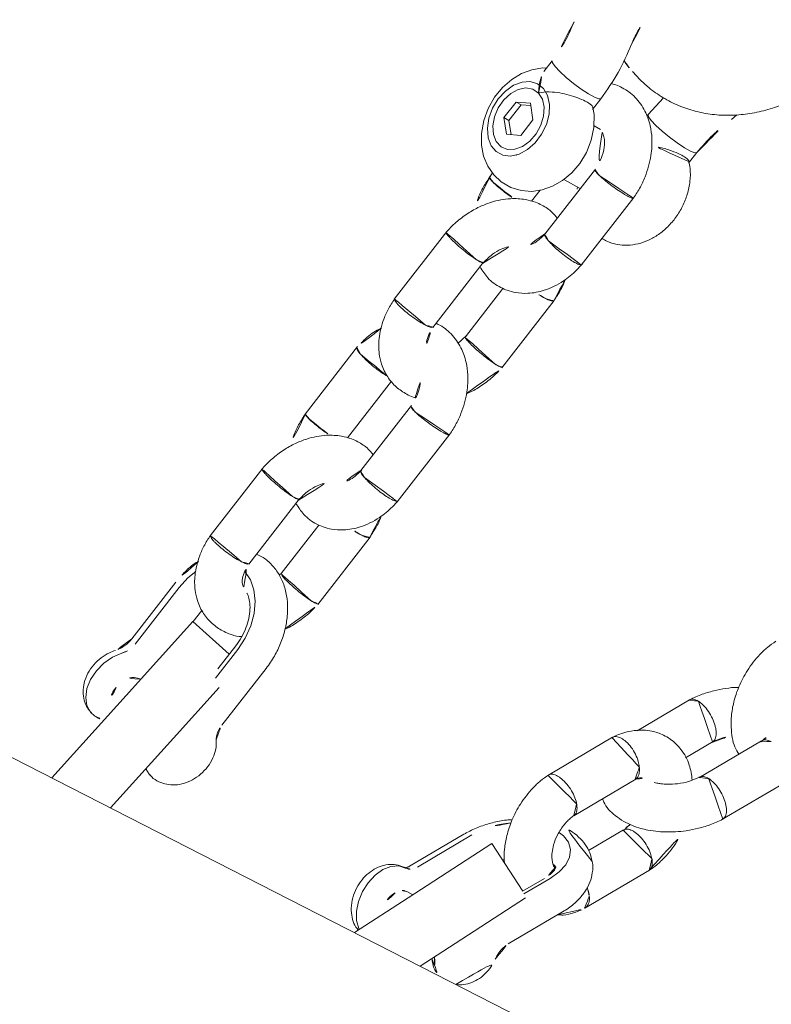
# Model space of a CAD drawing. Extents: x 5459245 to 5462690, y 5971016 to 5972523.
# Tile 80 of 136: x 5462451.0061 to 5462451.1002, y 5972212.3004 to 5972212.4238. Entities that reach past the tile are written whole.
import ezdxf

# ---------------------------------------------------------------- set-up
doc = ezdxf.new("R2010")
doc.units = 0
doc.layers.add('A_MAŁA ARCHITEKTURA', color=195, linetype='CONTINUOUS', lineweight=9)

# ---------------------------------------------------------------- blocks, each defined once
blk = doc.blocks.new('A$C43995eb0')
at = {"layer": 'A_MAŁA ARCHITEKTURA', "linetype": 'Continuous'}
for p, q in [((3380.14, -390.59), (3380.14, -1209.52)), ((3346.51, -1065.47), (3338.56, -1060.41)), ((3335.56, -1065.62), (3343.22, -1070.49)), ((3341.78, -1073.13), (3338.35, -1070.95)), ((3364.29, -1075.77), (3356.34, -1070.72)), ((3335.06, -1075.96), (3341.5, -1080.06)), ((3353.33, -1075.91), (3357.64, -1078.65)), ((3354.6, -1082.29), (3346.97, -1077.44)), ((3372.64, -1082.3), (3365.97, -1078.05)), ((3366.16, -1083.41), (3362.93, -1081.35)), ((3343.64, -1082.43), (3351.59, -1087.49)), ((3363.27, -1081.99), (3365.93, -1083.68)), ((3366.5, -1082.97), (3377.21, -1089.15)), ((3365.94, -1083.67), (3362.38, -1089.83)), ((3363.59, -1087.73), (3363.42, -1087.54)), ((3377.21, -1089.15), (3380.14, -1090.84)), ((3362.38, -1089.83), (3373.21, -1096.08)), ((3362.55, -1092.55), (3369.23, -1096.8)), ((3362.91, -1093.48), (3369.58, -1097.72)), ((3372.6, -1095.73), (3372.57, -1096.57)), ((3373.21, -1096.08), (3380.14, -1100.08)), ((3267.93, -1104.4), (3267.11, -1104.06)), ((3275.26, -1106.68), (3273.6, -1106.36)), ((3292.75, -1112.83), (3282.22, -1110.81)), ((3269.39, -1113.21), (3272.15, -1113.96)), ((3308.75, -1115.84), (3298.22, -1113.83)), ((3272.15, -1113.96), (3272.36, -1114)), ((3268.24, -1118.17), (3268.73, -1116.81)), ((3281.22, -1116.73), (3291.35, -1118.66)), ((3284.18, -1119.65), (3284.27, -1117.31)), ((3276.53, -1118.4), (3276.49, -1119.35)), ((3329.64, -1119.87), (3319.11, -1117.86)), ((3274.73, -1120.45), (3273.07, -1120.14)), ((3299.81, -1120.24), (3307.35, -1121.68)), ((3345.64, -1122.89), (3335.11, -1120.88)), ((3288.45, -1122.04), (3286.74, -1121.71)), ((3307.2, -1121.65), (3308.53, -1122.13)), ((3308.18, -1125.84), (3298.05, -1123.91)), ((3318.11, -1123.78), (3328.24, -1125.71)), ((3275.98, -1126.04), (3275.94, -1126.08)), ((3364.57, -1126.69), (3355.73, -1125)), ((3277.58, -1127.73), (3279.3, -1126.51)), ((3281.72, -1126.96), (3279.3, -1126.51)), ((3281.72, -1126.96), (3282.42, -1128.65)), ((3284.21, -1126.4), (3284.17, -1126.35)), ((3325.34, -1129.08), (3316.52, -1127.4)), ((3336.7, -1127.29), (3344.24, -1128.73)), ((3366.49, -1126.49), (3366.46, -1126.51)), ((3271.62, -1127.73), (3273.27, -1128.04)), ((3278.28, -1129.41), (3277.58, -1127.73)), ((3277.83, -1127.55), (3278.31, -1128.69)), ((3282.42, -1128.65), (3280.7, -1129.87)), ((3280.73, -1129.15), (3282.2, -1128.11)), ((3287.54, -1127.97), (3288.24, -1128.1)), ((3278.31, -1128.69), (3278.28, -1129.41)), ((3280.7, -1129.87), (3278.28, -1129.41)), ((3278.31, -1128.69), (3280.73, -1129.15)), ((3280.73, -1129.15), (3280.7, -1129.87)), ((3296.65, -1129.75), (3307.19, -1131.76)), ((3344.09, -1128.69), (3344.57, -1128.87)), ((3354.89, -1129.67), (3358.49, -1130.36)), ((3359.66, -1130.1), (3355.19, -1129.25)), ((3360.5, -1129.14), (3368.78, -1131.36)), ((3345.07, -1132.89), (3334.94, -1130.95)), ((3356.22, -1129.92), (3354.63, -1135.85)), ((3343.49, -1132.2), (3343.52, -1132.59)), ((3368.78, -1131.36), (3380.14, -1134.4)), ((3314.59, -1133.14), (3325.13, -1135.15)), ((3354.64, -1135.82), (3352.89, -1135.48)), ((3354.63, -1135.85), (3366.71, -1139.08)), ((3333.54, -1136.79), (3344.08, -1138.8)), ((3351.62, -1139.33), (3360.46, -1141.01)), ((3366.71, -1139.08), (3380.14, -1142.68)), ((3368.81, -1139.68), (3368.82, -1139.65)), ((3351.22, -1139.99), (3360.06, -1141.68))]:
    blk.add_line(p, q, dxfattribs=at)
at = {"layer": 'A_MAŁA ARCHITEKTURA', "linetype": 'Continuous', "flags": 128}
for points in [[(3362.93, -1081.35), (3361.7, -1080.71), (3360.52, -1080.39), (3359.46, -1080.39), (3358.56, -1080.73), (3357.87, -1081.37), (3357.43, -1082.3), (3357.3, -1082.89)], [(3370.02, -1098.06), (3370.18, -1098.95), (3370.68, -1099.78), (3371.49, -1100.5), (3372.55, -1101.06), (3373.79, -1101.41), (3375.11, -1101.54), (3376.43, -1101.43), (3377.65, -1101.09), (3378.68, -1100.55), (3379.45, -1099.84), (3379.53, -1099.73)], [(3273.6, -1106.37), (3273.74, -1106.59), (3273.8, -1107.16), (3273.77, -1108.03), (3273.65, -1109.11), (3273.45, -1110.29), (3273.2, -1111.45), (3272.91, -1112.49), (3272.62, -1113.3), (3272.36, -1113.81), (3272.15, -1113.96)], [(3272.75, -1127.94), (3272.96, -1128.41), (3273.76, -1129.49), (3274.78, -1130.42), (3276.01, -1131.18), (3277.42, -1131.75), (3278.96, -1132.08), (3280.57, -1132.16), (3282.18, -1131.96), (3283.74, -1131.49), (3285.04, -1130.81), (3286.15, -1129.94), (3287.03, -1128.91), (3287.66, -1127.75), (3288.02, -1126.51), (3288.09, -1125.12), (3287.85, -1123.79), (3287.34, -1122.57), (3286.58, -1121.48), (3285.59, -1120.53), (3284.39, -1119.74), (3283, -1119.15), (3281.47, -1118.78), (3279.87, -1118.67), (3278.25, -1118.83), (3276.68, -1119.26), (3275.22, -1119.99), (3274.5, -1120.54), (3274.5, -1120.54)], [(3273.06, -1120.13), (3273.07, -1120.14), (3273.21, -1120.36), (3273.27, -1120.93), (3273.23, -1121.8), (3273.11, -1122.88), (3272.92, -1124.06), (3272.66, -1125.22), (3272.38, -1126.26), (3272.09, -1127.08), (3271.83, -1127.58), (3271.61, -1127.73), (3271.61, -1127.73)], [(3276.55, -1130.64), (3277.65, -1131.21), (3278.93, -1131.57), (3280.29, -1131.67), (3281.62, -1131.51), (3282.84, -1131.11), (3283.84, -1130.49), (3284.56, -1129.7), (3284.94, -1128.8), (3284.96, -1127.85), (3284.61, -1126.93), (3283.91, -1126.1), (3282.93, -1125.42), (3281.73, -1124.95), (3280.4, -1124.72), (3279.04, -1124.75), (3277.75, -1125.03), (3276.63, -1125.55), (3275.76, -1126.26), (3275.2, -1127.11), (3275, -1128.05), (3275.17, -1128.99), (3275.7, -1129.88), (3276.55, -1130.64)], [(3275.99, -1127.42), (3275.87, -1128.27), (3276.13, -1129.12), (3276.73, -1129.88), (3277.62, -1130.49), (3278.72, -1130.9), (3279.93, -1131.07), (3281.15, -1130.98), (3282.27, -1130.64), (3283.19, -1130.08), (3283.82, -1129.36), (3284.12, -1128.53), (3284.04, -1127.67), (3283.61, -1126.86), (3282.86, -1126.16), (3281.85, -1125.65), (3280.68, -1125.36), (3279.45, -1125.32), (3278.27, -1125.54), (3277.24, -1125.99), (3276.45, -1126.64), (3275.99, -1127.42)], [(3355.19, -1129.25), (3353.53, -1129.07), (3351.85, -1129.14), (3350.26, -1129.48), (3348.83, -1130.06), (3347.62, -1130.85), (3346.7, -1131.81), (3346.12, -1132.89)], [(3374.24, -1131.87), (3374.17, -1132.03), (3373.75, -1132.69)], [(3348.91, -1138.38), (3350.04, -1138.89), (3351.62, -1139.33)], [(3362.24, -1141.96), (3363.21, -1142.77), (3364.36, -1143.4), (3365.64, -1143.81), (3366.93, -1143.96), (3368.16, -1143.85), (3369.22, -1143.48), (3370.06, -1142.89), (3370.6, -1142.1), (3370.79, -1141.38)]]:
    blk.add_lwpolyline(points, dxfattribs=at)
at = {"layer": 'A_MAŁA ARCHITEKTURA', "linetype": 'Continuous'}
for centre, radius, start, end in [((3369.35, -1082.4), 12.22, 211.9909, 236.2066), ((3376.91, -1086.34), 3.7, 291.9558, 330.9158), ((3374.01, -1096.55), 1.43, 180.6425, 243.6657), ((3368.52, -1098.13), 1.51, 2.5848, 61.955), ((3375.14, -1094.84), 3.47, 239.4406, 294.1323), ((3366.56, -1138.1), 2.54, 185.9221, 266.1192), ((3367.05, -1138.77), 1.98, 250.4557, 332.6063), ((3359.85, -1144.33), 3.37, 44.6997, 79.6154)]:
    blk.add_arc(centre, radius, start, end, dxfattribs=at)
for points, knots in [([(3335.67, -1065.62), (3335.59, -1065.6), (3335.34, -1065.51), (3335.14, -1065.1), (3335.07, -1064.68), (3335.07, -1064.48), (3335.07, -1064.47)], [0, 0, 0, 0, 0.210361, 0.650161, 0.982436, 1, 1, 1, 1]), ([(3334.96, -1065.27), (3334.95, -1065.27), (3334.9, -1065.31), (3335.02, -1065.34), (3335.25, -1065.45), (3335.49, -1065.58), (3335.61, -1065.64)], [0, 0, 0, 0, 0.070148, 0.485612, 0.754957, 1, 1, 1, 1]), ([(3346.48, -1065.45), (3346.33, -1065.39), (3346.02, -1065.27), (3345.49, -1065.43), (3345.04, -1065.68), (3344.7, -1065.94), (3344.25, -1066.35), (3343.71, -1066.99), (3343.18, -1067.86), (3342.87, -1068.68), (3342.78, -1069.16), (3342.76, -1069.35), (3342.76, -1069.36)], [0, 0, 0, 0, 0.137407, 0.274788, 0.342726, 0.410658, 0.478591, 0.615935, 0.753296, 0.890708, 0.994512, 1, 1, 1, 1]), ([(3351.04, -1080.03), (3351.15, -1079.93), (3351.78, -1079.32), (3352.19, -1077.98), (3352.41, -1076.43), (3352.37, -1075.22), (3352.21, -1074.14), (3351.95, -1073.06), (3351.47, -1071.7), (3350.75, -1070.24), (3349.83, -1068.81), (3348.86, -1067.58), (3347.68, -1066.36), (3346.8, -1065.69), (3346.34, -1065.35)], [0, 0, 0, 0, 0.029869, 0.175406, 0.257702, 0.331603, 0.394991, 0.449041, 0.525965, 0.643886, 0.718419, 0.803337, 0.898722, 1, 1, 1, 1]), ([(3323.61, -1069.69), (3323.99, -1069.89), (3324.74, -1070.29), (3326.35, -1070.86), (3328.4, -1071.25), (3330.73, -1071.28), (3332.74, -1070.97), (3334.41, -1070.45), (3336.12, -1069.61), (3337.53, -1068.63), (3338.14, -1067.66), (3338.32, -1067.37)], [0, 0, 0, 0, 0.082728, 0.164067, 0.31454, 0.449759, 0.570138, 0.675931, 0.767263, 0.930269, 1, 1, 1, 1]), ([(3338.46, -1070.98), (3338.1, -1070.7), (3337.43, -1070.2), (3336.87, -1069.44), (3336.62, -1069.09)], [0, 0, 0, 0, 0.534143, 1, 1, 1, 1]), ([(3343.14, -1070.4), (3343.11, -1070.39), (3342.91, -1070.32), (3342.78, -1069.95), (3342.75, -1069.57), (3342.76, -1069.37), (3342.76, -1069.36)], [0, 0, 0, 0, 0.123094, 0.611499, 0.980495, 1, 1, 1, 1]), ([(3356.49, -1070.8), (3356.11, -1070.6), (3355.36, -1070.21), (3353.75, -1069.65), (3351.97, -1069.26), (3350.62, -1069.29), (3350.12, -1069.3)], [0, 0, 0, 0, 0.20602, 0.408582, 0.783311, 1, 1, 1, 1]), ([(3343.1, -1070.45), (3343.46, -1070.73), (3344.19, -1071.29), (3345.08, -1072.44), (3345.7, -1073.5), (3346.04, -1074.31), (3346.21, -1074.86), (3346.27, -1075.1), (3346.29, -1075.2)], [0, 0, 0, 0, 0.237838, 0.485596, 0.683795, 0.831723, 0.929885, 1, 1, 1, 1]), ([(3356.37, -1070.78), (3356.27, -1070.73), (3356.03, -1070.6), (3355.53, -1070.73), (3355.14, -1070.96), (3354.96, -1071.09), (3354.95, -1071.1)], [0, 0, 0, 0, 0.2789496, 0.6805674, 0.9839595, 1, 1, 1, 1]), ([(3330.87, -1071.2), (3330.91, -1071.27), (3331.13, -1071.74), (3331.75, -1072.62), (3332.7, -1073.85), (3333.88, -1075.08), (3334.77, -1075.74), (3335.22, -1076.08)], [0, 0, 0, 0, 0.035101, 0.237048, 0.467136, 0.725585, 1, 1, 1, 1]), ([(3338.44, -1071), (3338.29, -1070.94), (3337.99, -1070.82), (3337.46, -1070.99), (3337.01, -1071.24), (3336.67, -1071.49), (3336.21, -1071.9), (3335.67, -1072.54), (3335.14, -1073.42), (3334.83, -1074.23), (3334.74, -1074.71), (3334.72, -1074.91), (3334.72, -1074.92)], [0, 0, 0, 0, 0.136923, 0.27439, 0.342363, 0.410324, 0.478286, 0.615689, 0.753124, 0.890625, 0.994509, 1, 1, 1, 1]), ([(3343.87, -1071.1), (3343.34, -1071.47), (3342.17, -1072.28), (3341.05, -1073.98), (3340.54, -1075.61), (3340.46, -1077.08), (3340.68, -1078.59), (3341.42, -1080.18), (3342.4, -1081.36), (3343.13, -1082.05), (3343.56, -1082.36), (3343.76, -1082.52)], [0, 0, 0, 0, 0.135311, 0.297931, 0.439539, 0.5122, 0.630197, 0.795907, 0.896083, 0.950173, 1, 1, 1, 1]), ([(3353.39, -1075.89), (3353.31, -1075.86), (3353.08, -1075.76), (3352.95, -1075.37), (3352.91, -1074.92), (3352.94, -1074.53), (3353.05, -1073.97), (3353.31, -1073.21), (3353.81, -1072.32), (3354.37, -1071.6), (3354.77, -1071.24), (3354.94, -1071.11), (3354.95, -1071.1)], [0, 0, 0, 0, 0.078835, 0.225554, 0.298102, 0.370637, 0.443173, 0.589824, 0.736508, 0.883264, 0.994139, 1, 1, 1, 1]), ([(3335.09, -1075.95), (3335.06, -1075.94), (3334.87, -1075.87), (3334.74, -1075.51), (3334.71, -1075.12), (3334.72, -1074.93), (3334.72, -1074.92)], [0, 0, 0, 0, 0.104882, 0.603454, 0.980087, 1, 1, 1, 1]), ([(3352.35, -1075.51), (3352.36, -1075.52), (3352.57, -1075.57), (3352.96, -1075.73), (3353.31, -1075.9), (3353.49, -1076)], [0, 0, 0, 0, 0.027277, 0.486228, 1, 1, 1, 1]), ([(3364.3, -1075.79), (3364.16, -1075.71), (3363.86, -1075.55), (3363.27, -1075.65), (3362.84, -1075.86), (3362.65, -1075.98), (3362.64, -1075.99)], [0, 0, 0, 0, 0.344388, 0.709557, 0.985415, 1, 1, 1, 1]), ([(3347, -1077.46), (3346.93, -1077.4), (3346.67, -1077.2), (3346.52, -1076.91), (3346.46, -1076.81), (3346.5, -1076.75), (3346.5, -1076.75)], [0, 0, 0, 0, 0.187021, 0.655505, 0.962362, 1, 1, 1, 1]), ([(3365.97, -1078.05), (3365.71, -1077.9), (3364.98, -1077.46), (3363.77, -1076.96), (3362.39, -1076.66), (3361.1, -1076.64), (3359.88, -1076.93), (3359.04, -1077.28), (3358.68, -1077.6), (3358.65, -1077.63)], [0, 0, 0, 0, 0.106179, 0.305728, 0.482742, 0.649788, 0.80904, 0.981714, 1, 1, 1, 1]), ([(3361.84, -1076.7), (3361.92, -1076.61), (3362.16, -1076.32), (3362.45, -1076.12), (3362.63, -1076), (3362.64, -1075.99)], [0, 0, 0, 0, 0.311588, 0.965438, 1, 1, 1, 1]), ([(3366.57, -1078.44), (3366.48, -1078.22), (3366.22, -1077.59), (3365.53, -1076.84), (3364.8, -1076.16), (3364.38, -1075.84), (3364.17, -1075.69)], [0, 0, 0, 0, 0.204091, 0.594752, 0.805687, 1, 1, 1, 1]), ([(3343.72, -1082.43), (3343.64, -1082.39), (3343.41, -1082.28), (3343.28, -1081.9), (3343.23, -1081.44), (3343.26, -1081.06), (3343.37, -1080.51), (3343.66, -1079.76), (3344.2, -1078.89), (3344.81, -1078.2), (3345.24, -1077.86), (3345.43, -1077.74), (3345.44, -1077.73)], [0, 0, 0, 0, 0.0677727, 0.2162437, 0.2896663, 0.3630827, 0.4364991, 0.5849313, 0.7333806, 0.8818849, 0.9940688, 1, 1, 1, 1]), ([(3347.02, -1077.51), (3346.9, -1077.44), (3346.62, -1077.29), (3346.06, -1077.4), (3345.64, -1077.61), (3345.45, -1077.73), (3345.44, -1077.73)], [0, 0, 0, 0, 0.305655, 0.69238, 0.984556, 1, 1, 1, 1]), ([(3358.65, -1077.63), (3358.36, -1077.87), (3357.76, -1078.35), (3357.1, -1079.36), (3356.65, -1080.53), (3356.43, -1081.71), (3356.46, -1082.52), (3356.48, -1082.87)], [0, 0, 0, 0, 0.189576, 0.398266, 0.609845, 0.831513, 1, 1, 1, 1]), ([(3361.42, -1081.34), (3361.43, -1081.37), (3361.47, -1081.52), (3361.4, -1081.63), (3361.02, -1082.01), (3360.54, -1082.33), (3359.9, -1082.64), (3358.93, -1082.92), (3357.6, -1083.05), (3356.41, -1082.92), (3355.54, -1082.69), (3354.97, -1082.48), (3354.62, -1082.3), (3354.44, -1082.21)], [0, 0, 0, 0, 0.065449, 0.266534, 0.346926, 0.402741, 0.478834, 0.575875, 0.694226, 0.833984, 0.885581, 0.939567, 1, 1, 1, 1]), ([(3361.22, -1081.81), (3361.22, -1081.78), (3361.24, -1081.54), (3361.34, -1081.37), (3361.38, -1081.32), (3361.38, -1081.32), (3361.38, -1081.32)], [0, 0, 0, 0, 0.068221, 0.493814, 0.939982, 1, 1, 1, 1]), ([(3361.33, -1081.35), (3361.33, -1081.35), (3361.33, -1081.35), (3361.44, -1081.31), (3361.84, -1081.34), (3362.47, -1081.53), (3363.01, -1081.84), (3363.27, -1081.99)], [0, 0, 0, 0, 0.0959329, 0.3361458, 0.5505498, 0.7767474, 1, 1, 1, 1]), ([(3351.56, -1087.44), (3351.53, -1087.43), (3351.34, -1087.39), (3351.15, -1087.02), (3351.07, -1086.48), (3351.14, -1085.82), (3351.34, -1085.08), (3351.78, -1084.17), (3352.36, -1083.33), (3352.83, -1082.86), (3353.08, -1082.66), (3353.12, -1082.63), (3353.13, -1082.63)], [0, 0, 0, 0, 0.024345, 0.17085, 0.317326, 0.389766, 0.536224, 0.682688, 0.829205, 0.975722, 0.994148, 1, 1, 1, 1]), ([(3354.55, -1082.31), (3354.5, -1082.27), (3354.34, -1082.13), (3353.88, -1082.19), (3353.43, -1082.41), (3353.17, -1082.59), (3353.14, -1082.62), (3353.13, -1082.63)], [0, 0, 0, 0, 0.134667, 0.5341282, 0.9337227, 0.9840423, 1, 1, 1, 1]), ([(3375.06, -1082.86), (3374.91, -1082.86), (3374.47, -1082.87), (3373.73, -1082.76), (3373.05, -1082.53), (3372.75, -1082.36), (3372.64, -1082.3)], [0, 0, 0, 0, 0.1575422, 0.4798244, 0.7992826, 1, 1, 1, 1]), ([(3380.14, -1085.81), (3380.05, -1085.57), (3379.84, -1085.02), (3379.21, -1084.29), (3378.37, -1083.62), (3377.32, -1083.14), (3376.19, -1082.87), (3375.41, -1082.86), (3375.06, -1082.86)], [0, 0, 0, 0, 0.1232331, 0.2894515, 0.4615355, 0.6432576, 0.8338107, 1, 1, 1, 1]), ([(3351.44, -1087.4), (3351.82, -1087.6), (3352.57, -1088), (3354.19, -1088.56), (3356.23, -1088.96), (3358.56, -1088.98), (3360.58, -1088.68), (3362.22, -1088.13), (3363.33, -1087.69), (3363.78, -1087.32), (3363.87, -1087.24)], [0, 0, 0, 0, 0.1047025, 0.2076477, 0.3980898, 0.5692274, 0.7215822, 0.8554759, 0.9710682, 1, 1, 1, 1]), ([(3358.54, -1088.92), (3358.66, -1089.13), (3359.09, -1089.85), (3359.99, -1090.97), (3361.21, -1092.22), (3362.22, -1093.02), (3362.8, -1093.4), (3362.91, -1093.48)], [0, 0, 0, 0, 0.1126987, 0.3833523, 0.6553618, 0.9303143, 1, 1, 1, 1]), ([(3378.61, -1089.96), (3378.79, -1089.84), (3379.27, -1089.53), (3379.82, -1088.89), (3380.05, -1088.34), (3380.14, -1088.12)], [0, 0, 0, 0, 0.2665918, 0.7006802, 1, 1, 1, 1]), ([(3268.73, -1116.81), (3268.88, -1116.28), (3269.22, -1115.03), (3269.46, -1113.01), (3269.42, -1110.8), (3269.06, -1108.63), (3268.41, -1106.53), (3267.46, -1104.52), (3266.25, -1102.62), (3264.76, -1100.84), (3263.03, -1099.2), (3261.05, -1097.73), (3258.86, -1096.44), (3256.49, -1095.37), (3253.97, -1094.52), (3251.34, -1093.9), (3248.65, -1093.53), (3245.91, -1093.42), (3243.18, -1093.55), (3240.89, -1093.88), (3239.55, -1094.19), (3239.07, -1094.3)], [0, 0, 0, 0, 0.038869, 0.090998, 0.142589, 0.193816, 0.244998, 0.296516, 0.34871, 0.401842, 0.456045, 0.511298, 0.56743, 0.624181, 0.681294, 0.738558, 0.7959, 0.853334, 0.910922, 0.968714, 1, 1, 1, 1]), ([(3369.58, -1097.72), (3369.66, -1097.77), (3369.88, -1097.92), (3370.02, -1098.12), (3370.02, -1098.12), (3370.02, -1098.12)], [0, 0, 0, 0, 0.218836, 0.659924, 1, 1, 1, 1]), ([(3370.02, -1098.07), (3370.04, -1098.4), (3370.08, -1099.07), (3370.47, -1100.02), (3371.1, -1100.85), (3371.93, -1101.53), (3372.95, -1102.04), (3374.12, -1102.35), (3375.4, -1102.42), (3376.69, -1102.22), (3377.85, -1101.76), (3378.78, -1101.08), (3379.38, -1100.42), (3379.58, -1099.94), (3379.64, -1099.79)], [0, 0, 0, 0, 0.077905, 0.158849, 0.239027, 0.321685, 0.408875, 0.500507, 0.594827, 0.691586, 0.791721, 0.878717, 0.961824, 1, 1, 1, 1]), ([(3273.6, -1106.36), (3272.62, -1106.13), (3270.67, -1105.65), (3268.84, -1104.82), (3267.93, -1104.4)], [0, 0, 0, 0, 0.49996, 1, 1, 1, 1]), ([(3288.59, -1112.03), (3288.61, -1111.8), (3288.67, -1111.13), (3288.43, -1110.02), (3287.92, -1108.78), (3287.14, -1107.67), (3286.14, -1106.72), (3284.93, -1105.93), (3283.54, -1105.33), (3282, -1104.97), (3280.39, -1104.85), (3278.76, -1105.01), (3277.19, -1105.45), (3275.92, -1106.04), (3275.27, -1106.58), (3275.04, -1106.77)], [0, 0, 0, 0, 0.039033, 0.116094, 0.191773, 0.267715, 0.345391, 0.425779, 0.508998, 0.594355, 0.681012, 0.7689, 0.858315, 0.949441, 1, 1, 1, 1]), ([(3275.05, -1106.77), (3275.01, -1106.78), (3274.89, -1106.83), (3274.79, -1107.27), (3274.73, -1108.1), (3274.83, -1109.32), (3275.07, -1110.66), (3275.36, -1111.45), (3275.49, -1111.79)], [0, 0, 0, 0, 0.063247, 0.23186, 0.406393, 0.603051, 0.831228, 1, 1, 1, 1]), ([(3282.46, -1110.85), (3281.93, -1110.79), (3280.87, -1110.66), (3278.85, -1110.74), (3276.66, -1111.18), (3274.68, -1112.06), (3273.39, -1112.95), (3272.54, -1113.75), (3271.66, -1114.81), (3270.85, -1116.36), (3270.59, -1118), (3270.64, -1119.19), (3270.76, -1119.68), (3270.81, -1119.89)], [0, 0, 0, 0, 0.086529, 0.171582, 0.320804, 0.442063, 0.534378, 0.597204, 0.651757, 0.779064, 0.904979, 0.959661, 1, 1, 1, 1]), ([(3281.71, -1115.94), (3281.72, -1115.93), (3281.79, -1115.69), (3281.93, -1115.13), (3282.13, -1114.16), (3282.28, -1113.15), (3282.37, -1112.37), (3282.4, -1111.83), (3282.41, -1111.49), (3282.4, -1111.12), (3282.36, -1110.85), (3282.3, -1110.86), (3282.28, -1110.87)], [0, 0, 0, 0, 0.005703, 0.148502, 0.2913, 0.434081, 0.576835, 0.64743, 0.718019, 0.788609, 0.931325, 1, 1, 1, 1]), ([(3291.91, -1117.88), (3291.91, -1117.88), (3291.92, -1117.86), (3291.93, -1117.82), (3291.99, -1117.67), (3292.14, -1117.26), (3292.36, -1116.51), (3292.59, -1115.52), (3292.75, -1114.54), (3292.82, -1113.84), (3292.82, -1113.29), (3292.78, -1112.91), (3292.68, -1112.85), (3292.63, -1112.83)], [0, 0, 0, 0, 0.0057531, 0.0101073, 0.0275275, 0.0974263, 0.238687, 0.3827316, 0.5267515, 0.6707439, 0.7419553, 0.8859296, 1, 1, 1, 1]), ([(3298.71, -1124.03), (3299, -1123.54), (3299.66, -1122.44), (3299.87, -1120.91), (3299.79, -1119.58), (3299.54, -1118.44), (3298.92, -1117.02), (3297.65, -1115.37), (3296.05, -1114.17), (3294.59, -1113.45), (3293.58, -1113.05), (3292.87, -1112.87), (3292.51, -1112.77)], [0, 0, 0, 0, 0.113378, 0.253399, 0.314207, 0.389772, 0.49788, 0.637467, 0.806488, 0.869121, 0.934548, 1, 1, 1, 1]), ([(3298.45, -1113.87), (3297.93, -1113.82), (3296.91, -1113.71), (3295.82, -1113.69), (3295.33, -1113.81), (3295.3, -1113.82)], [0, 0, 0, 0, 0.490185, 0.9725, 1, 1, 1, 1]), ([(3298.51, -1114.79), (3298.51, -1114.78), (3298.51, -1114.53), (3298.47, -1114.13), (3298.38, -1113.84), (3298.29, -1113.87), (3298.27, -1113.88)], [0, 0, 0, 0, 0.01669, 0.434603, 0.852514, 1, 1, 1, 1]), ([(3298.51, -1114.79), (3298.51, -1114.8), (3298.52, -1115.05), (3298.5, -1115.59), (3298.42, -1116.2), (3298.39, -1116.48)], [0, 0, 0, 0, 0.021225, 0.552719, 1, 1, 1, 1]), ([(3281.71, -1115.94), (3281.71, -1115.95), (3281.64, -1116.18), (3281.51, -1116.54), (3281.37, -1116.79), (3281.32, -1116.72), (3281.31, -1116.7)], [0, 0, 0, 0, 0.016402, 0.427129, 0.837856, 1, 1, 1, 1]), ([(3313.63, -1118.32), (3313.53, -1118.24), (3313.04, -1117.79), (3311.92, -1117.1), (3310.58, -1116.44), (3309.41, -1116.02), (3308.8, -1115.87), (3308.5, -1115.79)], [0, 0, 0, 0, 0.065556, 0.35801, 0.672197, 0.837331, 1, 1, 1, 1]), ([(3308.71, -1116.74), (3308.71, -1116.73), (3308.71, -1116.71), (3308.71, -1116.67), (3308.72, -1116.52), (3308.74, -1116.2), (3308.72, -1115.88), (3308.65, -1115.86), (3308.62, -1115.86)], [0, 0, 0, 0, 0.01705, 0.029954, 0.081581, 0.288733, 0.707374, 1, 1, 1, 1]), ([(3276.77, -1118.07), (3276.82, -1117.99), (3276.93, -1117.8), (3277.45, -1117.36), (3278.33, -1116.94), (3279.68, -1116.62), (3280.76, -1116.73), (3281.3, -1116.79)], [0, 0, 0, 0, 0.1229196, 0.2795683, 0.4845807, 0.742853, 1, 1, 1, 1]), ([(3284.25, -1117.72), (3284.26, -1117.72), (3284.48, -1117.66), (3284.66, -1117.54), (3284.84, -1117.42)], [0, 0, 0, 0, 0.035751, 1, 1, 1, 1]), ([(3308.71, -1116.74), (3308.71, -1116.75), (3308.7, -1116.76), (3308.7, -1116.81), (3308.68, -1116.97), (3308.63, -1117.4), (3308.5, -1118.17), (3308.29, -1119.16), (3308.05, -1120.12), (3307.83, -1120.79), (3307.64, -1121.3), (3307.48, -1121.64), (3307.39, -1121.65), (3307.36, -1121.66)], [0, 0, 0, 0, 0.0057445, 0.0100921, 0.0274861, 0.0972799, 0.2383278, 0.3821687, 0.5259863, 0.6697632, 0.7408601, 0.8846027, 1, 1, 1, 1]), ([(3267.47, -1119.75), (3267.62, -1119.49), (3267.92, -1118.98), (3268.14, -1118.43), (3268.24, -1118.17)], [0, 0, 0, 0, 0.526429, 1, 1, 1, 1]), ([(3288.88, -1118.19), (3288.75, -1118.48), (3288.39, -1119.25), (3288.28, -1120.41), (3288.33, -1121.67), (3288.61, -1122.97), (3289.37, -1124.69), (3290.6, -1126.28), (3292.06, -1127.56), (3293.47, -1128.5), (3294.83, -1129.15), (3295.99, -1129.57), (3296.6, -1129.72), (3296.9, -1129.8)], [0, 0, 0, 0, 0.063841, 0.169887, 0.227272, 0.316541, 0.440048, 0.596546, 0.686927, 0.78491, 0.890174, 0.9455, 1, 1, 1, 1]), ([(3291.2, -1118.63), (3291.65, -1118.76), (3292.46, -1119.01), (3293.29, -1119.55), (3293.51, -1119.86), (3293.62, -1120.01)], [0, 0, 0, 0, 0.395869, 0.699404, 1, 1, 1, 1]), ([(3291.91, -1117.88), (3291.9, -1117.89), (3291.9, -1117.91), (3291.88, -1117.95), (3291.82, -1118.09), (3291.68, -1118.38), (3291.49, -1118.66), (3291.38, -1118.64), (3291.34, -1118.63)], [0, 0, 0, 0, 0.016514, 0.029012, 0.079016, 0.279655, 0.685133, 1, 1, 1, 1]), ([(3319.35, -1117.9), (3318.82, -1117.83), (3317.76, -1117.71), (3315.74, -1117.79), (3313.55, -1118.23), (3311.57, -1119.11), (3310.28, -1120), (3309.43, -1120.8), (3308.55, -1121.86), (3307.76, -1123.41), (3307.47, -1124.85), (3307.53, -1125.62), (3307.53, -1125.72)], [0, 0, 0, 0, 0.093758, 0.185916, 0.347606, 0.478994, 0.579022, 0.647097, 0.706207, 0.84415, 0.980584, 1, 1, 1, 1]), ([(3318.6, -1122.98), (3318.61, -1122.98), (3318.68, -1122.74), (3318.82, -1122.18), (3319.01, -1121.21), (3319.17, -1120.2), (3319.26, -1119.41), (3319.29, -1118.88), (3319.3, -1118.53), (3319.29, -1118.16), (3319.25, -1117.89), (3319.19, -1117.91), (3319.17, -1117.91)], [0, 0, 0, 0, 0.005703, 0.148502, 0.2913, 0.434081, 0.576835, 0.64743, 0.718019, 0.788609, 0.931325, 1, 1, 1, 1]), ([(3265.3, -1119.82), (3264.67, -1119.86), (3263.42, -1119.95), (3262.08, -1119.74), (3261.4, -1119.64)], [0, 0, 0, 0, 0.497438, 1, 1, 1, 1]), ([(3273.06, -1120.13), (3271.75, -1119.95), (3269.11, -1119.57), (3266.57, -1119.73), (3265.3, -1119.82)], [0, 0, 0, 0, 0.498794, 1, 1, 1, 1]), ([(3328.8, -1124.93), (3328.8, -1124.92), (3328.81, -1124.91), (3328.82, -1124.86), (3328.88, -1124.72), (3329.03, -1124.31), (3329.25, -1123.56), (3329.48, -1122.56), (3329.64, -1121.59), (3329.71, -1120.89), (3329.71, -1120.34), (3329.66, -1119.95), (3329.57, -1119.9), (3329.52, -1119.88)], [0, 0, 0, 0, 0.0057531, 0.0101073, 0.0275275, 0.0974263, 0.238687, 0.3827316, 0.5267515, 0.6707439, 0.7419553, 0.8859296, 1, 1, 1, 1]), ([(3335.6, -1131.08), (3335.89, -1130.59), (3336.54, -1129.48), (3336.76, -1127.96), (3336.68, -1126.63), (3336.43, -1125.48), (3335.81, -1124.07), (3334.54, -1122.42), (3332.94, -1121.22), (3331.48, -1120.49), (3330.47, -1120.1), (3329.76, -1119.91), (3329.4, -1119.82)], [0, 0, 0, 0, 0.113378, 0.253399, 0.314207, 0.389772, 0.49788, 0.637467, 0.806488, 0.869121, 0.934548, 1, 1, 1, 1]), ([(3274.52, -1120.56), (3274.48, -1120.57), (3274.34, -1120.6), (3274.26, -1121.02), (3274.21, -1121.66), (3274.24, -1122.45), (3274.38, -1123.58), (3274.66, -1124.81), (3275.1, -1126.06), (3275.58, -1126.91), (3275.91, -1127.33), (3275.98, -1127.42), (3275.99, -1127.42)], [0, 0, 0, 0, 0.0513031, 0.1948777, 0.2458553, 0.3729184, 0.4997698, 0.6320222, 0.7803023, 0.9527401, 0.9986338, 1, 1, 1, 1]), ([(3335.34, -1120.92), (3334.82, -1120.86), (3333.8, -1120.76), (3332.71, -1120.74), (3332.22, -1120.86), (3332.19, -1120.87)], [0, 0, 0, 0, 0.490185, 0.9725, 1, 1, 1, 1]), ([(3335.4, -1121.84), (3335.4, -1121.83), (3335.4, -1121.58), (3335.36, -1121.18), (3335.27, -1120.89), (3335.18, -1120.92), (3335.16, -1120.93)], [0, 0, 0, 0, 0.01669, 0.434603, 0.852514, 1, 1, 1, 1]), ([(3298.2, -1123.94), (3297.65, -1123.77), (3296.66, -1123.47), (3295.57, -1122.74), (3294.95, -1122.15), (3294.74, -1121.83), (3294.67, -1121.72)], [0, 0, 0, 0, 0.362044, 0.652436, 0.884045, 1, 1, 1, 1]), ([(3335.4, -1121.84), (3335.4, -1121.85), (3335.41, -1122.1), (3335.39, -1122.64), (3335.31, -1123.25), (3335.28, -1123.52)], [0, 0, 0, 0, 0.021225, 0.552719, 1, 1, 1, 1]), ([(3318.6, -1122.98), (3318.6, -1122.99), (3318.53, -1123.23), (3318.4, -1123.59), (3318.26, -1123.83), (3318.21, -1123.77), (3318.2, -1123.75)], [0, 0, 0, 0, 0.016402, 0.427129, 0.837856, 1, 1, 1, 1]), ([(3350.26, -1125.15), (3350.26, -1125.14), (3349.84, -1124.77), (3348.81, -1124.15), (3347.47, -1123.48), (3346.3, -1123.07), (3345.69, -1122.91), (3345.39, -1122.84)], [0, 0, 0, 0, 0.006717, 0.3175858, 0.6515565, 0.827088, 1, 1, 1, 1]), ([(3345.6, -1123.79), (3345.6, -1123.78), (3345.6, -1123.76), (3345.6, -1123.71), (3345.61, -1123.57), (3345.63, -1123.25), (3345.61, -1122.93), (3345.54, -1122.91), (3345.51, -1122.9)], [0, 0, 0, 0, 0.01705, 0.029954, 0.081581, 0.288733, 0.707374, 1, 1, 1, 1]), ([(3288.57, -1127.28), (3288.58, -1127.27), (3288.65, -1127.03), (3288.79, -1126.47), (3288.98, -1125.51), (3289.12, -1124.66), (3289.16, -1124.22), (3289.18, -1124.08)], [0, 0, 0, 0, 0.011401, 0.296894, 0.582388, 0.867864, 1, 1, 1, 1]), ([(3298.13, -1124.82), (3298.12, -1124.83), (3298.1, -1125.08), (3298.03, -1125.65), (3297.85, -1126.63), (3297.62, -1127.63), (3297.41, -1128.39), (3297.25, -1128.89), (3297.13, -1129.21), (3296.98, -1129.55), (3296.85, -1129.78), (3296.8, -1129.74), (3296.78, -1129.73)], [0, 0, 0, 0, 0.005725, 0.149078, 0.29243, 0.435765, 0.579072, 0.649941, 0.720804, 0.791668, 0.934937, 1, 1, 1, 1]), ([(3298.13, -1124.82), (3298.13, -1124.81), (3298.15, -1124.57), (3298.16, -1124.18), (3298.12, -1123.9), (3298.06, -1123.93), (3298.04, -1123.94)], [0, 0, 0, 0, 0.016902, 0.440154, 0.863407, 1, 1, 1, 1]), ([(3306.95, -1131.72), (3307.47, -1131.78), (3308.51, -1131.9), (3310.4, -1131.8), (3312.37, -1131.34), (3314.04, -1130.46), (3315.09, -1129.6), (3315.78, -1128.81), (3316.42, -1127.84), (3316.95, -1126.56), (3317.12, -1125.19), (3317.1, -1124.25), (3317.02, -1123.88), (3317, -1123.77)], [0, 0, 0, 0, 0.094421, 0.187326, 0.348666, 0.476035, 0.567655, 0.631254, 0.691767, 0.807728, 0.918093, 0.977815, 1, 1, 1, 1]), ([(3315.03, -1124.12), (3315.08, -1124.1), (3315.5, -1123.89), (3316.58, -1123.68), (3317.66, -1123.78), (3318.19, -1123.83)], [0, 0, 0, 0, 0.066353, 0.534196, 1, 1, 1, 1]), ([(3328.8, -1124.93), (3328.79, -1124.94), (3328.79, -1124.96), (3328.77, -1125), (3328.71, -1125.13), (3328.57, -1125.43), (3328.38, -1125.71), (3328.27, -1125.69), (3328.23, -1125.68)], [0, 0, 0, 0, 0.016514, 0.029012, 0.079016, 0.279655, 0.685133, 1, 1, 1, 1]), ([(3355.73, -1125), (3355.4, -1124.95), (3354.49, -1124.79), (3352.96, -1124.73), (3351.17, -1124.89), (3349.44, -1125.3), (3347.83, -1125.95), (3346.39, -1126.83), (3345.18, -1127.93), (3344.26, -1129.2), (3343.69, -1130.58), (3343.45, -1131.61), (3343.49, -1132.14), (3343.49, -1132.2)], [0, 0, 0, 0, 0.05751, 0.161146, 0.265164, 0.369718, 0.475005, 0.580942, 0.686613, 0.790519, 0.891235, 0.988451, 1, 1, 1, 1]), ([(3345.6, -1123.79), (3345.6, -1123.79), (3345.59, -1123.81), (3345.59, -1123.86), (3345.57, -1124.02), (3345.52, -1124.44), (3345.39, -1125.21), (3345.18, -1126.21), (3344.93, -1127.17), (3344.72, -1127.84), (3344.53, -1128.35), (3344.36, -1128.69), (3344.28, -1128.7), (3344.25, -1128.71)], [0, 0, 0, 0, 0.0057445, 0.0100921, 0.0274861, 0.0972799, 0.2383278, 0.3821687, 0.5259863, 0.6697632, 0.7408601, 0.8846027, 1, 1, 1, 1]), ([(3310.31, -1125.6), (3310.25, -1125.64), (3310, -1125.8), (3309.21, -1125.92), (3308.43, -1125.83), (3308.05, -1125.79)], [0, 0, 0, 0, 0.153221, 0.584112, 1, 1, 1, 1]), ([(3308.32, -1126.77), (3308.32, -1126.76), (3308.32, -1126.51), (3308.28, -1126.11), (3308.19, -1125.82), (3308.1, -1125.85), (3308.08, -1125.86)], [0, 0, 0, 0, 0.0170187, 0.4431858, 0.8693536, 1, 1, 1, 1]), ([(3325.77, -1125.24), (3325.64, -1125.53), (3325.28, -1126.3), (3325.17, -1127.46), (3325.22, -1128.72), (3325.5, -1130.01), (3326.26, -1131.73), (3327.49, -1133.33), (3328.95, -1134.61), (3330.36, -1135.55), (3331.72, -1136.2), (3332.88, -1136.62), (3333.49, -1136.77), (3333.79, -1136.85)], [0, 0, 0, 0, 0.063841, 0.169887, 0.227272, 0.316541, 0.440048, 0.596546, 0.686927, 0.78491, 0.890174, 0.9455, 1, 1, 1, 1]), ([(3328.09, -1125.67), (3328.54, -1125.81), (3329.35, -1126.05), (3330.18, -1126.6), (3330.4, -1126.91), (3330.51, -1127.06)], [0, 0, 0, 0, 0.395869, 0.699404, 1, 1, 1, 1]), ([(3374.2, -1131.87), (3374.25, -1131.77), (3374.45, -1131.35), (3374.49, -1130.51), (3374.34, -1129.47), (3373.91, -1128.48), (3373.24, -1127.59), (3372.34, -1126.83), (3371.24, -1126.24), (3370.01, -1125.87), (3368.75, -1125.79), (3367.53, -1125.97), (3366.82, -1126.33), (3366.46, -1126.51)], [0, 0, 0, 0, 0.027367, 0.119492, 0.208753, 0.298398, 0.39116, 0.488337, 0.589356, 0.692987, 0.799374, 0.89664, 1, 1, 1, 1]), ([(3266.01, -1127.51), (3266.91, -1127.45), (3268.73, -1127.32), (3270.65, -1127.59), (3271.62, -1127.73)], [0, 0, 0, 0, 0.4983535, 1, 1, 1, 1]), ([(3275.99, -1127.42), (3275.98, -1127.42), (3275.81, -1127.49), (3275.2, -1127.73), (3274.21, -1128.07), (3273.59, -1128.05), (3273.27, -1128.04)], [0, 0, 0, 0, 0.003344, 0.166076, 0.584074, 1, 1, 1, 1]), ([(3288.57, -1127.28), (3288.57, -1127.29), (3288.5, -1127.52), (3288.37, -1127.88), (3288.23, -1128.12), (3288.19, -1128.07), (3288.18, -1128.06)], [0, 0, 0, 0, 0.017273, 0.4498, 0.882323, 1, 1, 1, 1]), ([(3308.32, -1126.77), (3308.32, -1126.78), (3308.32, -1127.03), (3308.3, -1127.62), (3308.18, -1128.6), (3308, -1129.61), (3307.82, -1130.37), (3307.66, -1130.88), (3307.54, -1131.2), (3307.38, -1131.53), (3307.23, -1131.76), (3307.16, -1131.72), (3307.13, -1131.71)], [0, 0, 0, 0, 0.00577, 0.15024, 0.294709, 0.439161, 0.583585, 0.655006, 0.726421, 0.797836, 0.942223, 1, 1, 1, 1]), ([(3366.46, -1126.51), (3366.41, -1126.54), (3366.27, -1126.62), (3365.83, -1126.75), (3365.18, -1126.78), (3364.74, -1126.72), (3364.57, -1126.69)], [0, 0, 0, 0, 0.158075, 0.481944, 0.801558, 1, 1, 1, 1]), ([(3287.99, -1128.06), (3288.52, -1128.12), (3289.58, -1128.24), (3291.16, -1128.22), (3292.13, -1127.98), (3292.59, -1127.87)], [0, 0, 0, 0, 0.348278, 0.690609, 1, 1, 1, 1]), ([(3315.27, -1132.38), (3315.27, -1132.37), (3315.37, -1132.14), (3315.56, -1131.59), (3315.82, -1130.63), (3316.03, -1129.63), (3316.14, -1128.85), (3316.18, -1128.38), (3316.18, -1128.22), (3316.18, -1128.17)], [0, 0, 0, 0, 0.008388, 0.218429, 0.42847, 0.638498, 0.84848, 0.952309, 1, 1, 1, 1]), ([(3335.09, -1130.99), (3334.54, -1130.82), (3333.54, -1130.51), (3332.46, -1129.79), (3331.84, -1129.2), (3331.63, -1128.88), (3331.56, -1128.77)], [0, 0, 0, 0, 0.362044, 0.652436, 0.884045, 1, 1, 1, 1]), ([(3343.84, -1138.77), (3344.36, -1138.83), (3345.4, -1138.95), (3347.29, -1138.85), (3349.25, -1138.39), (3350.93, -1137.51), (3351.98, -1136.65), (3352.67, -1135.85), (3353.31, -1134.89), (3353.83, -1133.61), (3354.03, -1132.23), (3353.95, -1130.97), (3353.83, -1130.15), (3353.59, -1129.63), (3353.54, -1129.52)], [0, 0, 0, 0, 0.086266, 0.171147, 0.318553, 0.434921, 0.518629, 0.576735, 0.632022, 0.737967, 0.8388, 0.893365, 0.978245, 1, 1, 1, 1]), ([(3348.4, -1131.47), (3348.46, -1131.37), (3348.62, -1131.12), (3349.16, -1130.64), (3350, -1130.15), (3351.09, -1129.75), (3352.32, -1129.53), (3353.62, -1129.48), (3354.47, -1129.6), (3354.89, -1129.67)], [0, 0, 0, 0, 0.086288, 0.231276, 0.385834, 0.539173, 0.692747, 0.847099, 1, 1, 1, 1]), ([(3325.46, -1134.33), (3325.47, -1134.32), (3325.54, -1134.08), (3325.68, -1133.52), (3325.87, -1132.56), (3326.01, -1131.71), (3326.05, -1131.26), (3326.06, -1131.12)], [0, 0, 0, 0, 0.011401, 0.296894, 0.582388, 0.867864, 1, 1, 1, 1]), ([(3335.02, -1131.87), (3335.02, -1131.86), (3335.04, -1131.61), (3335.05, -1131.22), (3335.01, -1130.95), (3334.95, -1130.98), (3334.93, -1130.99)], [0, 0, 0, 0, 0.016902, 0.440154, 0.863407, 1, 1, 1, 1]), ([(3311.14, -1131.52), (3311.36, -1131.7), (3311.84, -1132.09), (3312.76, -1132.51), (3313.76, -1132.91), (3314.48, -1133.1), (3314.83, -1133.19)], [0, 0, 0, 0, 0.218497, 0.47144, 0.735671, 1, 1, 1, 1]), ([(3335.02, -1131.87), (3335.01, -1131.88), (3334.99, -1132.13), (3334.92, -1132.7), (3334.74, -1133.68), (3334.51, -1134.68), (3334.3, -1135.43), (3334.14, -1135.94), (3334.02, -1136.26), (3333.87, -1136.6), (3333.74, -1136.83), (3333.69, -1136.79), (3333.67, -1136.77)], [0, 0, 0, 0, 0.005725, 0.149078, 0.29243, 0.435765, 0.579072, 0.649941, 0.720804, 0.791668, 0.934937, 1, 1, 1, 1]), ([(3347.87, -1132.16), (3347.85, -1132.21), (3347.81, -1132.39), (3347.14, -1132.78), (3346.12, -1132.97), (3345.33, -1132.88), (3344.94, -1132.84)], [0, 0, 0, 0, 0.1465187, 0.495896, 0.7524135, 1, 1, 1, 1]), ([(3315.27, -1132.38), (3315.27, -1132.39), (3315.17, -1132.62), (3314.99, -1132.97), (3314.8, -1133.2), (3314.73, -1133.14), (3314.71, -1133.12)], [0, 0, 0, 0, 0.016833, 0.438328, 0.85982, 1, 1, 1, 1]), ([(3345.21, -1133.82), (3345.21, -1133.81), (3345.2, -1133.55), (3345.17, -1133.16), (3345.07, -1132.87), (3344.99, -1132.9), (3344.97, -1132.91)], [0, 0, 0, 0, 0.0170187, 0.4431858, 0.8693536, 1, 1, 1, 1]), ([(3373.72, -1132.68), (3373.82, -1132.59), (3373.93, -1132.5), (3373.99, -1132.37), (3373.99, -1132.36)], [0, 0, 0, 0, 0.942012, 1, 1, 1, 1]), ([(3325.46, -1134.33), (3325.46, -1134.34), (3325.39, -1134.57), (3325.26, -1134.93), (3325.12, -1135.17), (3325.08, -1135.11), (3325.07, -1135.1)], [0, 0, 0, 0, 0.017273, 0.4498, 0.882323, 1, 1, 1, 1]), ([(3345.21, -1133.82), (3345.21, -1133.83), (3345.21, -1134.08), (3345.19, -1134.66), (3345.07, -1135.65), (3344.89, -1136.66), (3344.71, -1137.42), (3344.55, -1137.93), (3344.43, -1138.25), (3344.27, -1138.58), (3344.12, -1138.81), (3344.05, -1138.76), (3344.02, -1138.75)], [0, 0, 0, 0, 0.00577, 0.15024, 0.294709, 0.439161, 0.583585, 0.655006, 0.726421, 0.797836, 0.942223, 1, 1, 1, 1]), ([(3324.88, -1135.11), (3325.41, -1135.17), (3326.47, -1135.29), (3328.05, -1135.27), (3329.02, -1135.03), (3329.48, -1134.92)], [0, 0, 0, 0, 0.348278, 0.690609, 1, 1, 1, 1]), ([(3347.63, -1138.66), (3347.8, -1138.77), (3348.45, -1139.17), (3349.66, -1139.63), (3350.72, -1139.87), (3351.22, -1139.99)], [0, 0, 0, 0, 0.163585, 0.61127, 1, 1, 1, 1]), ([(3370.76, -1141.36), (3370.79, -1141.21), (3370.86, -1140.8), (3370.77, -1140.4), (3370.71, -1140.16)], [0, 0, 0, 0, 0.389167, 1, 1, 1, 1]), ([(3360.06, -1141.68), (3360.2, -1141.71), (3360.61, -1141.8), (3361.3, -1142.08), (3361.92, -1142.48), (3362.19, -1142.74), (3362.29, -1142.83)], [0, 0, 0, 0, 0.156918, 0.482643, 0.808096, 1, 1, 1, 1]), ([(3362.29, -1142.83), (3362.48, -1143.02), (3362.97, -1143.48), (3363.92, -1144.06), (3365.12, -1144.49), (3366.42, -1144.66), (3367.66, -1144.53), (3368.76, -1144.13), (3369.65, -1143.52), (3370.31, -1142.78), (3370.53, -1142.2), (3370.63, -1141.94)], [0, 0, 0, 0, 0.079954, 0.201715, 0.325896, 0.453236, 0.584403, 0.698467, 0.808346, 0.91558, 1, 1, 1, 1])]:
    blk.add_open_spline(points, degree=3, knots=knots, dxfattribs=at)

msp = doc.modelspace()

# ---------------------------------------------------------------- block references
at = {"layer": 'A_MAŁA ARCHITEKTURA', "xscale": 0.001, "yscale": 0.001, "zscale": 0.001, "rotation": 242.9301705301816}
msp.add_blockref('A$C43995eb0', (5462453.5658, 5972214.81866), dxfattribs=at)

doc.saveas('drawing.dxf')
